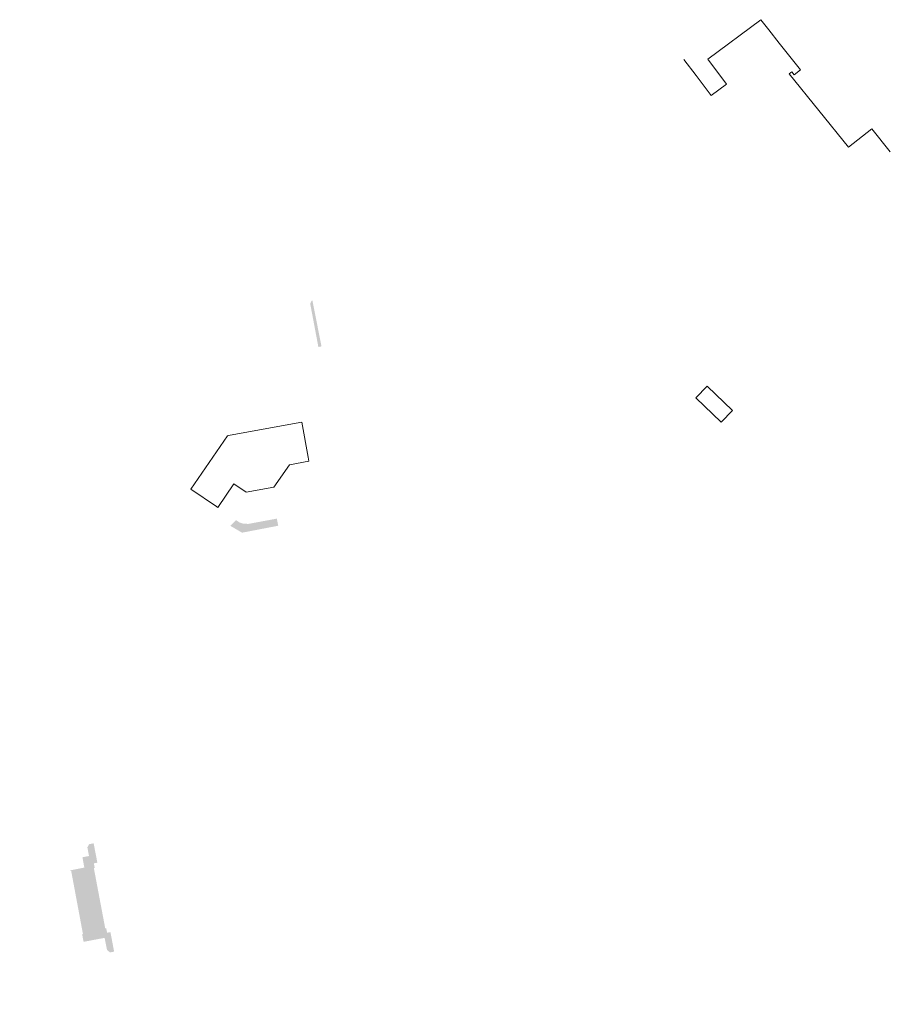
# Model space of a CAD drawing. Header units: metres. Extents: x 102852 to 106916, y 385458 to 392749.
# Tile 8 of 11: x 104536 to 104754, y 386203 to 386450. Entities that reach past the tile are written whole.
import ezdxf

# ---------------------------------------------------------------- set-up
doc = ezdxf.new("R2010")
doc.units = ezdxf.units.M
for name, color, linetype, lineweight in [('0-BEBOUWING', 7, 'Continuous', 30), ('0-HAAG', 82, 'Continuous', 30), ('B-WE-OG-TOPOGRAFIE_BEBOUWING-G', 8, 'Continuous', 13), ('X-XX-AL-VERWIJZING-G', 7, 'Continuous', 13)]:
    doc.layers.add(name, color=color, linetype=linetype, lineweight=lineweight)

# ---------------------------------------------------------------- blocks, each defined once
blk = doc.blocks.new('kadata2')
at = {"layer": 'B-WE-OG-TOPOGRAFIE_BEBOUWING-G', "flags": 128}
for points in [[(104701.96, 386439.861), (104705.022, 386435.911), (104708.784, 386430.862), (104712.585, 386433.695), (104707.923, 386439.95), (104721.236, 386449.872), (104723.2, 386447.321), (104725.806, 386443.988), (104731.132, 386437.312), (104729.574, 386436.026), (104728.932, 386436.851), (104728.29, 386436.3), (104743.169, 386417.977), (104749.033, 386422.57), (104753.625, 386416.798)], [(104714.092, 386351.982), (104707.742, 386358.091), (104704.941, 386355.181), (104711.292, 386349.072), (104714.092, 386351.982)], [(104608.09, 386339.328), (104607.908, 386340.315), (104606.281, 386349.134), (104588.396, 386345.828), (104587.732, 386345.705), (104578.542, 386332.345)], [(104585.268, 386327.729), (104589.314, 386333.624), (104592.375, 386331.527), (104599.292, 386332.795), (104603.205, 386338.423), (104608.09, 386339.328)], [(104578.542, 386332.345), (104584.945, 386327.951), (104585.268, 386327.729)], [(104604.074, 386151.249), (104599.492, 386149.822), (104590.571, 386147.092)], [(104605.545, 386146.47), (104604.074, 386151.249)], [(104590.571, 386147.092), (104591.794, 386143.087), (104592.031, 386142.312), (104595.946, 386129.492), (104597.301, 386125.053), (104606.171, 386127.856), (104604.868, 386132.218), (104602.11, 386141.251), (104606.705, 386142.703), (104606.457, 386143.507), (104605.545, 386146.47)], [(104543.243, 386120.044), (104540.313, 386120.468), (104540.235, 386119.944), (104539.054, 386112.006), (104537.119, 386112.2)], [(104543.773, 386102.993), (104544.477, 386107.984), (104545.998, 386107.757), (104547.167, 386107.583), (104548.073, 386113.655), (104548.904, 386119.224), (104543.243, 386120.044)], [(104537.119, 386112.2), (104536.845, 386112.228), (104536.129, 386107.28), (104535.685, 386104.134), (104543.773, 386102.993)], [(104721.761, 385969.066), (104714.522, 385972.005), (104711.018, 385963.377), (104718.272, 385960.432)], [(104721.944, 385968.992), (104721.761, 385969.066)], [(104725.442, 385967.571), (104721.944, 385968.992)], [(104719.674, 385959.866), (104722.9, 385958.562), (104723.391, 385959.78), (104730.732, 385956.792), (104733.262, 385962.942), (104729.522, 385964.412), (104730.071, 385965.691), (104725.442, 385967.571)], [(104718.272, 385960.432), (104719.674, 385959.866)]]:
    blk.add_lwpolyline(points, dxfattribs=at)

msp = doc.modelspace()

# ---------------------------------------------------------------- hatches: boundary and pattern name
at = {"layer": '0-BEBOUWING', "ltscale": 0.2, "true_color": 0x636466, "extrusion": (0, 0, -1)}
msp.add_hatch(color=251, dxfattribs=at).paths.add_polyline_path([(-104553.13, 386219.22), (-104556.98, 386219.95), (-104557.59, 386216.89), (-104558.34, 386216.31), (-104559.36, 386216.51), (-104558.44, 386221.37), (-104557.59, 386221.25), (-104557.38, 386222.37), (-104557.13, 386222.36), (-104554.28, 386237.44), (-104554.5, 386237.48), (-104554.29, 386238.61), (-104555.17, 386238.77), (-104554.23, 386243.62), (-104553.12, 386243.41), (-104552.66, 386242.61), (-104553.08, 386240.44), (-104551.43, 386240.13), (-104551.9, 386237.54), (-104548.37, 386236.85), (-104548.4, 386236.67), (-104548.61, 386236.71), (-104551.56, 386220.9), (-104551.35, 386220.86), (-104551.72, 386218.95)])
at = {"layer": '0-HAAG', "extrusion": (0, 0, -1)}
msp.add_hatch(color=256, dxfattribs=at).paths.add_polyline_path([(-104610.49, 386367.9), (-104608.51, 386378.41), (-104608.49, 386378.74), (-104608.52, 386378.9), (-104608.65, 386379.2), (-104608.97, 386379.66), (-104611.28, 386368.04)])
msp.add_hatch(color=256, dxfattribs=at).paths.add_polyline_path([(-104610.49, 386367.9), (-104608.51, 386378.41), (-104608.49, 386378.74), (-104608.52, 386378.9), (-104608.65, 386379.2), (-104608.97, 386379.66), (-104611.28, 386368.04)])
at = {"layer": '0-HAAG', "ltscale": 0.2, "true_color": 0x136734}
for points in [[(104600.44, 386323.14), (104600.1, 386324.92), (104591.61, 386323.35), (104589.89, 386324.54), (104588.43, 386323.13), (104591.4, 386321.4), (104595.92, 386322.27), (104590.75, 386323.95), (104589.89, 386324.54), (104589.91, 386322.26), (104591.4, 386321.4), (104595.92, 386322.27)], [(104600.44, 386323.14), (104600.1, 386324.92), (104591.61, 386323.35), (104589.89, 386324.54), (104588.43, 386323.13), (104591.4, 386321.4), (104600.44, 386323.14), (104589.16, 386323.83), (104588.43, 386323.13)]]:
    msp.add_hatch(color=116, dxfattribs=at).paths.add_polyline_path(points)

# ---------------------------------------------------------------- block references
at = {"layer": 'X-XX-AL-VERWIJZING-G', "rotation": 360}
msp.add_blockref('kadata2', (0.04, -0.02, 0.13), dxfattribs=at)

doc.saveas('drawing.dxf')
